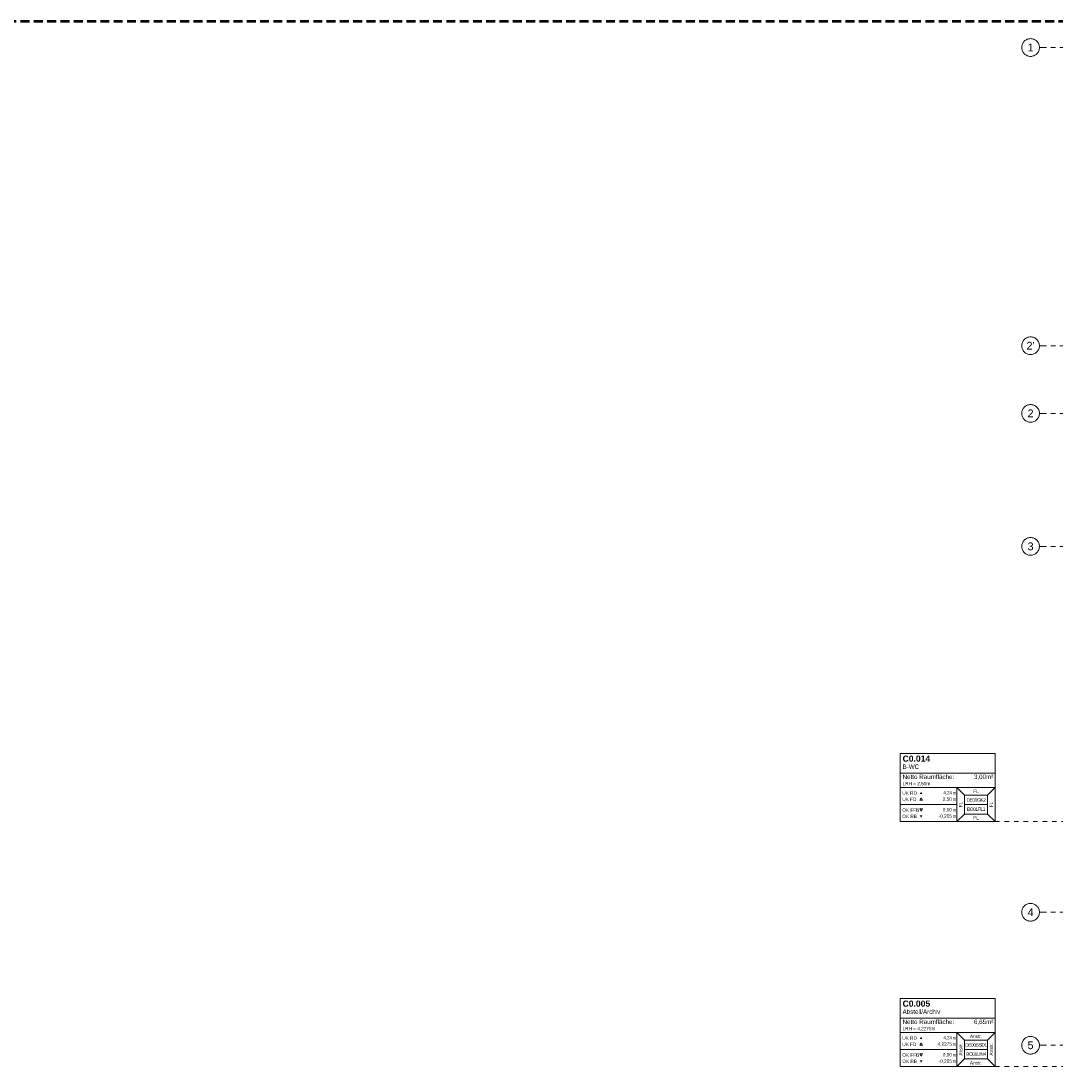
# Model space of a CAD drawing. Header units: metres. Extents: x -273 to 6, y -183 to 13.
# Tile 2 of 33: x -203 to -179, y -24 to 0. Entities that reach past the tile are written whole.
import ezdxf

# ---------------------------------------------------------------- set-up
doc = ezdxf.new("R2010")
doc.units = ezdxf.units.M
doc.header["$LTSCALE"] = 0.05
for name, pattern in [('KRA_ARC_3_GR_00_000_V_4-Grundriss EG$0$ISO-03 Gestrichelt mit A', [3.81, 1.524, -2.286]), ('Linienart-53', [5.291531, 3.175, -1.058062, 0.352704, -0.705764]), ('Linienart-Gestrichelt mit Abstand', [6, 4, -2])]:
    doc.linetypes.add(name, pattern=pattern)
for name, color, linetype, lineweight in [('70 -71 Achsen- 1 Gebäudeachsen', 7, 'Linienart-53', 18), ('70 -75 Raumstempel-2 Verweislinie', 7, 'KRA_ARC_3_GR_00_000_V_4-Grundriss EG$0$ISO-03 Gestrichelt mit A', 9), ('Keine', 7, 'Continuous', 9)]:
    doc.layers.add(name, color=color, linetype=linetype, lineweight=lineweight)
doc.layers.add('70 -72 Beschriftung- 1 Beschriftung allgemein', color=7, linetype='Continuous', lineweight=9, true_color=0xff6633)
doc.layers.add('70 -75 Raumstempel- 1 Raumstempel', color=1, linetype='Continuous', lineweight=50, true_color=0xff0000)
doc.styles.add('Arial', font='arial.ttf')
doc.styles.add('Arial (bold)', font='arialbd.ttf')

# ---------------------------------------------------------------- blocks, each defined once
blk = doc.blocks.new('_00-EG_Tragwerk (2D)')
at = {"layer": 'Keine', "linetype": 'Linienart-Gestrichelt mit Abstand', "lineweight": 50, "flags": 128}
blk.add_lwpolyline([(6.04, -134.709), (4.108, -139.373), (2.43, -143.27), (0.229, -148.189), (-1.944, -152.85), (-2.57, -154.16), (-4.367, -157.84, -0.121867), (-4.988, -158.573), (-24.208, -172.456, 0.234343), (-30.814, -181.881), (-30.814, -181.881, -0.138275), (-50.042, -181.321), (-50.042, -181.321), (-63.534, -176.937), (-98.528, -165.507), (-148.424, -149.297), (-209.682, -128.621), (-249.498, -116.741), (-271.856, -111.08), (-272.634, -110.302), (-272.634, -44.203), (-268.399, 0.151), (-267.466, 0.15), (-197.755, 0.15), (5.976, 0.15), (6.006, -63.16)], format="xyb", close=True, dxfattribs=at)
blk = doc.blocks.new('Gruppe-12324')
at = {"layer": '70 -75 Raumstempel- 1 Raumstempel', "color": 7, "linetype": 'Continuous', "lineweight": 9, "transparency": 33554687}
for p, q in [((-182.805, -16.364), (-182.805, -17.902)), ((-180.668, -16.364), (-182.805, -16.364)), ((-180.668, -17.902), (-180.668, -16.364)), ((-180.668, -16.811), (-182.805, -16.811)), ((-182.805, -17.133), (-181.527, -17.133)), ((-181.357, -17.304), (-181.527, -17.133)), ((-180.668, -17.133), (-181.527, -17.133)), ((-181.527, -17.133), (-181.527, -17.902)), ((-181.527, -17.133), (-180.668, -17.133)), ((-180.838, -17.304), (-180.668, -17.133)), ((-182.805, -17.518), (-181.527, -17.518)), ((-181.357, -17.732), (-181.357, -17.304)), ((-181.357, -17.304), (-180.838, -17.304)), ((-180.838, -17.518), (-181.357, -17.518)), ((-180.838, -17.732), (-180.838, -17.304)), ((-181.357, -17.732), (-181.527, -17.902)), ((-181.357, -17.732), (-180.838, -17.732)), ((-180.838, -17.732), (-180.668, -17.902)), ((-180.668, -17.902), (-182.805, -17.902))]:
    blk.add_line(p, q, dxfattribs=at)
for points in [[(-182.305, -17.283), (-182.336, -17.23), (-182.367, -17.283)], [(-182.305, -17.761), (-182.336, -17.815), (-182.367, -17.761)]]:
    blk.add_solid(points, dxfattribs=at)
at = {"layer": '70 -75 Raumstempel- 1 Raumstempel', "color": 7, "transparency": 33554687}
for s, insert, char_height, attachment_point, rotation, line_spacing_factor, style in [('C0.014', (-182.754, -16.484), 0.1384, 4, 0, 0.971658, 'Arial (bold)'), ('B-WC', (-182.754, -16.614), 0.1007, 1, 0, 0.970891, 'Arial'), ('Netto Raumfläche:', (-182.754, -16.842), 0.10069, 1, 0, 0.96878, 'Arial'), ('3,00m²', (-180.707, -16.842), 0.1007, 3, 0, 0.96878, 'Arial'), ('FL', (-181.097, -17.22), 0.0755, 5, 0, 0.973705, 'Arial'), ('FL', (-181.442, -17.518), 0.0755, 5, 90, 0.973705, 'Arial'), ('{\\T0.9;DE00GK2}', (-181.097, -17.415), 0.07552, 5, 0, 0.973705, 'Arial'), ('FL', (-180.753, -17.518), 0.0755, 5, 90, 0.973705, 'Arial'), ('{\\T0.9;BO01FL1}', (-181.097, -17.623), 0.07552, 5, 0, 0.973705, 'Arial'), ('FL', (-181.097, -17.818), 0.0755, 5, 0, 0.973705, 'Arial')]:
    blk.add_mtext(s, dxfattribs=dict(at, insert=insert, char_height=char_height, attachment_point=attachment_point, rotation=rotation, line_spacing_factor=line_spacing_factor, style=style))
at = {"layer": '70 -75 Raumstempel- 1 Raumstempel', "color": 7, "transparency": 33554687, "rotation": 0, "style": 'Arial'}
for s, insert, char_height, width, attachment_point, line_spacing_factor in [('LRH = 2,50m', (-182.754, -17.007), 0.07552, 2.04676, 1, 0.968077), ('{\\T0.93;4,24}', (-181.642, -17.258), 0.07552, 0.64058, 6, 0.973705), ('m', (-181.539, -17.258), 0.0755, 0.10542, 6, 0.973705), ('2,50', (-181.642, -17.401), 0.0755, 0.64058, 6, 0.973705), ('m', (-181.539, -17.401), 0.0755, 0.10542, 6, 0.973705), ('-0,205', (-181.642, -17.785), 0.0755, 0.64058, 6, 0.973705), ('0,00', (-181.642, -17.643), 0.0755, 0.64058, 6, 0.973705), ('m', (-181.539, -17.643), 0.0755, 0.10542, 6, 0.973705), ('m', (-181.539, -17.785), 0.0755, 0.10542, 6, 0.973705)]:
    blk.add_mtext(s, dxfattribs=dict(at, insert=insert, char_height=char_height, width=width, attachment_point=attachment_point, line_spacing_factor=line_spacing_factor))
at = {"color": 255, "linetype": 'Continuous', "lineweight": 9, "transparency": 33554687}
for points in [[(-182.301, -17.419), (-182.332, -17.366), (-182.363, -17.419)], [(-182.305, -17.618), (-182.336, -17.671), (-182.367, -17.618)]]:
    blk.add_wipeout(points, dxfattribs=at).dxf.layer = '70 -75 Raumstempel- 1 Raumstempel'
at = {"layer": '70 -75 Raumstempel- 1 Raumstempel', "color": 7, "linetype": 'Continuous', "lineweight": 9, "transparency": 33554687, "flags": 128}
for points in [[(-182.301, -17.419), (-182.332, -17.366), (-182.363, -17.419)], [(-182.305, -17.618), (-182.336, -17.671), (-182.367, -17.618)]]:
    blk.add_lwpolyline(points, close=True, dxfattribs=at)
at = {"layer": '70 -75 Raumstempel- 1 Raumstempel', "color": 7, "transparency": 33554687, "char_height": 0.0755, "attachment_point": 4, "rotation": 0, "line_spacing_factor": 0.973705, "style": 'Arial'}
for s, insert, width in [('UK RD', (-182.76, -17.258), 0.3787), ('UK FD', (-182.76, -17.401), 0.3787), ('OK FFB', (-182.76, -17.643), 0.40198), ('OK RB', (-182.76, -17.785), 0.40198)]:
    blk.add_mtext(s, dxfattribs=dict(at, insert=insert, width=width))
blk = doc.blocks.new('Gruppe-12325')
at = {"layer": '70 -75 Raumstempel- 1 Raumstempel', "color": 7, "transparency": 33554687}
blk.add_blockref('Gruppe-12324', (0, 0), dxfattribs=at)
blk = doc.blocks.new('Gruppe-12334')
at = {"layer": '70 -75 Raumstempel- 1 Raumstempel', "color": 7, "linetype": 'Continuous', "lineweight": 9, "transparency": 33554687}
for p, q in [((-182.805, -21.889), (-182.805, -23.427)), ((-180.668, -21.889), (-182.805, -21.889)), ((-180.668, -23.427), (-180.668, -21.889)), ((-180.668, -22.336), (-182.805, -22.336)), ((-182.805, -22.658), (-181.527, -22.658)), ((-181.357, -22.828), (-181.527, -22.658)), ((-180.668, -22.658), (-181.527, -22.658)), ((-181.527, -22.658), (-181.527, -23.427)), ((-181.527, -22.658), (-180.668, -22.658)), ((-180.838, -22.828), (-180.668, -22.658)), ((-181.357, -23.256), (-181.357, -22.828)), ((-181.357, -22.828), (-180.838, -22.828)), ((-180.838, -23.256), (-180.838, -22.828)), ((-182.805, -23.042), (-181.527, -23.042)), ((-180.838, -23.042), (-181.357, -23.042)), ((-180.668, -23.427), (-182.805, -23.427)), ((-181.357, -23.256), (-181.527, -23.427)), ((-181.357, -23.256), (-180.838, -23.256)), ((-180.838, -23.256), (-180.668, -23.427))]:
    blk.add_line(p, q, dxfattribs=at)
for points in [[(-182.305, -22.808), (-182.336, -22.754), (-182.367, -22.808)], [(-182.305, -23.286), (-182.336, -23.339), (-182.367, -23.286)]]:
    blk.add_solid(points, dxfattribs=at)
at = {"layer": '70 -75 Raumstempel- 1 Raumstempel', "color": 7, "transparency": 33554687}
for s, insert, char_height, attachment_point, rotation, line_spacing_factor, style in [('C0.005', (-182.754, -22.009), 0.1384, 4, 0, 0.971658, 'Arial (bold)'), ('Abstell/Archiv', (-182.754, -22.139), 0.10069, 1, 0, 0.970891, 'Arial'), ('Netto Raumfläche:', (-182.754, -22.367), 0.10069, 1, 0, 0.96878, 'Arial'), ('6,65m²', (-180.707, -22.367), 0.1007, 3, 0, 0.96878, 'Arial'), ('Anstr.', (-181.097, -22.745), 0.0755, 5, 0, 0.973705, 'Arial'), ('Anstr.', (-181.442, -23.042), 0.0755, 5, 90, 0.973705, 'Arial'), ('{\\T0.9;DE00BSD1}', (-181.097, -22.939), 0.07552, 5, 0, 0.973705, 'Arial'), ('Anstr.', (-180.753, -23.042), 0.0755, 5, 90, 0.973705, 'Arial'), ('{\\T0.9;BO01LIN4}', (-181.097, -23.147), 0.07552, 5, 0, 0.973705, 'Arial'), ('Anstr.', (-181.097, -23.343), 0.0755, 5, 0, 0.973705, 'Arial')]:
    blk.add_mtext(s, dxfattribs=dict(at, insert=insert, char_height=char_height, attachment_point=attachment_point, rotation=rotation, line_spacing_factor=line_spacing_factor, style=style))
at = {"layer": '70 -75 Raumstempel- 1 Raumstempel', "color": 7, "transparency": 33554687, "rotation": 0, "style": 'Arial'}
for s, insert, char_height, width, attachment_point, line_spacing_factor in [('LRH = 4,2275m', (-182.754, -22.532), 0.07552, 2.04676, 1, 0.968077), ('4,2275', (-181.642, -22.926), 0.0755, 0.64058, 6, 0.973705), ('{\\T0.93;4,24}', (-181.642, -22.783), 0.07552, 0.64058, 6, 0.973705), ('m', (-181.539, -22.783), 0.0755, 0.10542, 6, 0.973705), ('m', (-181.539, -22.926), 0.0755, 0.10542, 6, 0.973705), ('0,00', (-181.642, -23.167), 0.0755, 0.64058, 6, 0.973705), ('m', (-181.539, -23.167), 0.0755, 0.10542, 6, 0.973705), ('-0,205', (-181.642, -23.309), 0.0755, 0.64058, 6, 0.973705), ('m', (-181.539, -23.309), 0.0755, 0.10542, 6, 0.973705)]:
    blk.add_mtext(s, dxfattribs=dict(at, insert=insert, char_height=char_height, width=width, attachment_point=attachment_point, line_spacing_factor=line_spacing_factor))
at = {"color": 255, "linetype": 'Continuous', "lineweight": 9, "transparency": 33554687}
for points in [[(-182.301, -22.944), (-182.332, -22.891), (-182.363, -22.944)], [(-182.305, -23.142), (-182.336, -23.196), (-182.367, -23.142)]]:
    blk.add_wipeout(points, dxfattribs=at).dxf.layer = '70 -75 Raumstempel- 1 Raumstempel'
at = {"layer": '70 -75 Raumstempel- 1 Raumstempel', "color": 7, "linetype": 'Continuous', "lineweight": 9, "transparency": 33554687, "flags": 128}
for points in [[(-182.301, -22.944), (-182.332, -22.891), (-182.363, -22.944)], [(-182.305, -23.142), (-182.336, -23.196), (-182.367, -23.142)]]:
    blk.add_lwpolyline(points, close=True, dxfattribs=at)
at = {"layer": '70 -75 Raumstempel- 1 Raumstempel', "color": 7, "transparency": 33554687, "char_height": 0.0755, "attachment_point": 4, "rotation": 0, "line_spacing_factor": 0.973705, "style": 'Arial'}
for s, insert, width in [('UK RD', (-182.76, -22.783), 0.3787), ('UK FD', (-182.76, -22.926), 0.3787), ('OK FFB', (-182.76, -23.167), 0.40198), ('OK RB', (-182.76, -23.309), 0.40198)]:
    blk.add_mtext(s, dxfattribs=dict(at, insert=insert, width=width))
blk = doc.blocks.new('Gruppe-12335')
at = {"layer": '70 -75 Raumstempel- 1 Raumstempel', "color": 7, "transparency": 33554687}
blk.add_blockref('Gruppe-12334', (0, 0), dxfattribs=at)
blk = doc.blocks.new('Gruppe-12379')
at = {"layer": '70 -71 Achsen- 1 Gebäudeachsen', "transparency": 33554687}
blk.add_line((-179.668, -7.172), (3.826, -7.172), dxfattribs=at)
at = {"color": 255, "transparency": 33554687}
blk.add_wipeout([(-179.668, -7.172), (-179.669, -7.192), (-179.672, -7.211), (-179.677, -7.23), (-179.683, -7.249), (-179.692, -7.266), (-179.702, -7.283), (-179.713, -7.299), (-179.727, -7.313), (-179.741, -7.327), (-179.757, -7.338), (-179.774, -7.348), (-179.791, -7.357), (-179.81, -7.363), (-179.829, -7.368), (-179.848, -7.371), (-179.868, -7.372), (-179.888, -7.371), (-179.907, -7.368), (-179.926, -7.363), (-179.945, -7.357), (-179.962, -7.348), (-179.979, -7.338), (-179.995, -7.327), (-180.009, -7.313), (-180.023, -7.299), (-180.034, -7.283), (-180.044, -7.266), (-180.053, -7.249), (-180.059, -7.23), (-180.064, -7.211), (-180.067, -7.192), (-180.068, -7.172), (-180.067, -7.152), (-180.064, -7.133), (-180.059, -7.114), (-180.053, -7.096), (-180.044, -7.078), (-180.034, -7.061), (-180.023, -7.045), (-180.009, -7.031), (-179.995, -7.017), (-179.979, -7.006), (-179.962, -6.996), (-179.945, -6.987), (-179.926, -6.981), (-179.907, -6.976), (-179.888, -6.973), (-179.868, -6.972), (-179.848, -6.973), (-179.829, -6.976), (-179.81, -6.981), (-179.791, -6.987), (-179.774, -6.996), (-179.757, -7.006), (-179.741, -7.017), (-179.727, -7.031), (-179.713, -7.045), (-179.702, -7.061), (-179.692, -7.078), (-179.683, -7.096), (-179.677, -7.114), (-179.672, -7.133), (-179.669, -7.152)], dxfattribs=at).dxf.layer = 'Keine'
at = {"layer": 'Keine', "transparency": 33554687, "flags": 128}
blk.add_lwpolyline([(-179.668, -7.172), (-179.669, -7.192), (-179.672, -7.211), (-179.677, -7.23), (-179.683, -7.249), (-179.692, -7.266), (-179.702, -7.283), (-179.713, -7.299), (-179.727, -7.313), (-179.741, -7.327), (-179.757, -7.338), (-179.774, -7.348), (-179.791, -7.357), (-179.81, -7.363), (-179.829, -7.368), (-179.848, -7.371), (-179.868, -7.372), (-179.888, -7.371), (-179.907, -7.368), (-179.926, -7.363), (-179.945, -7.357), (-179.962, -7.348), (-179.979, -7.338), (-179.995, -7.327), (-180.009, -7.313), (-180.023, -7.299), (-180.034, -7.283), (-180.044, -7.266), (-180.053, -7.249), (-180.059, -7.23), (-180.064, -7.211), (-180.067, -7.192), (-180.068, -7.172), (-180.067, -7.152), (-180.064, -7.133), (-180.059, -7.114), (-180.053, -7.096), (-180.044, -7.078), (-180.034, -7.061), (-180.023, -7.045), (-180.009, -7.031), (-179.995, -7.017), (-179.979, -7.006), (-179.962, -6.996), (-179.945, -6.987), (-179.926, -6.981), (-179.907, -6.976), (-179.888, -6.973), (-179.868, -6.972), (-179.848, -6.973), (-179.829, -6.976), (-179.81, -6.981), (-179.791, -6.987), (-179.774, -6.996), (-179.757, -7.006), (-179.741, -7.017), (-179.727, -7.031), (-179.713, -7.045), (-179.702, -7.061), (-179.692, -7.078), (-179.683, -7.096), (-179.677, -7.114), (-179.672, -7.133), (-179.669, -7.152)], close=True, dxfattribs=at)
at = {"layer": 'Keine', "transparency": 33554687, "insert": (-179.868, -7.172), "char_height": 0.1762, "attachment_point": 5, "line_spacing_factor": 0.970891, "style": 'Arial'}
blk.add_mtext("2'", dxfattribs=at)
blk = doc.blocks.new('_EG_2D  (2D)')
at = {"layer": '70 -72 Beschriftung- 1 Beschriftung allgemein', "color": 7}
blk.add_blockref('Gruppe-12379', (0, 0), dxfattribs=at)
at = {"layer": '70 -75 Raumstempel- 1 Raumstempel', "transparency": 33554687}
for name in ['Gruppe-12325', 'Gruppe-12335']:
    blk.add_blockref(name, (0, 0), dxfattribs=at)
at = {"layer": '70 -75 Raumstempel-2 Verweislinie'}
for p, q in [((-180.66799996, -17.90204198), (-167.2791492, -17.90204198)), ((-180.66799996, -23.42678669), (-171.83190454, -23.42678669))]:
    blk.add_line(p, q, dxfattribs=at)
blk = doc.blocks.new('_Achsen (3D)')
at = {"layer": '70 -71 Achsen- 1 Gebäudeachsen', "transparency": 33554687}
for p, q in [((-179.668, -8.697), (3.826, -8.697)), ((-179.668, -11.697), (3.826, -11.697)), ((-179.668, -19.947), (3.826, -19.947)), ((-179.668, -22.947), (3.826, -22.947))]:
    blk.add_line(p, q, dxfattribs=at)
at = {"color": 255, "transparency": 33554687}
blk.add_wipeout([(-179.668, -0.447), (-179.669, -0.467), (-179.672, -0.486), (-179.677, -0.505), (-179.683, -0.524), (-179.692, -0.541), (-179.702, -0.558), (-179.713, -0.574), (-179.727, -0.588), (-179.741, -0.602), (-179.757, -0.613), (-179.774, -0.623), (-179.791, -0.632), (-179.81, -0.638), (-179.829, -0.643), (-179.848, -0.646), (-179.868, -0.647), (-179.888, -0.646), (-179.907, -0.643), (-179.926, -0.638), (-179.945, -0.632), (-179.962, -0.623), (-179.979, -0.613), (-179.995, -0.602), (-180.009, -0.588), (-180.023, -0.574), (-180.034, -0.558), (-180.044, -0.541), (-180.053, -0.524), (-180.059, -0.505), (-180.064, -0.486), (-180.067, -0.467), (-180.068, -0.447), (-180.067, -0.427), (-180.064, -0.408), (-180.059, -0.389), (-180.053, -0.371), (-180.044, -0.353), (-180.034, -0.336), (-180.023, -0.32), (-180.009, -0.306), (-179.995, -0.292), (-179.979, -0.281), (-179.962, -0.271), (-179.945, -0.262), (-179.926, -0.256), (-179.907, -0.251), (-179.888, -0.248), (-179.868, -0.247), (-179.848, -0.248), (-179.829, -0.251), (-179.81, -0.256), (-179.791, -0.262), (-179.774, -0.271), (-179.757, -0.281), (-179.741, -0.292), (-179.727, -0.306), (-179.713, -0.32), (-179.702, -0.336), (-179.692, -0.353), (-179.683, -0.371), (-179.677, -0.389), (-179.672, -0.408), (-179.669, -0.427)], dxfattribs=at).dxf.layer = 'Keine'
at = {"layer": '70 -71 Achsen- 1 Gebäudeachsen', "transparency": 33554687}
blk.add_line((-179.668, -0.447), (3.826, -0.447), dxfattribs=at)
at = {"layer": 'Keine', "transparency": 33554687, "flags": 128}
blk.add_lwpolyline([(-179.668, -0.447), (-179.669, -0.467), (-179.672, -0.486), (-179.677, -0.505), (-179.683, -0.524), (-179.692, -0.541), (-179.702, -0.558), (-179.713, -0.574), (-179.727, -0.588), (-179.741, -0.602), (-179.757, -0.613), (-179.774, -0.623), (-179.791, -0.632), (-179.81, -0.638), (-179.829, -0.643), (-179.848, -0.646), (-179.868, -0.647), (-179.888, -0.646), (-179.907, -0.643), (-179.926, -0.638), (-179.945, -0.632), (-179.962, -0.623), (-179.979, -0.613), (-179.995, -0.602), (-180.009, -0.588), (-180.023, -0.574), (-180.034, -0.558), (-180.044, -0.541), (-180.053, -0.524), (-180.059, -0.505), (-180.064, -0.486), (-180.067, -0.467), (-180.068, -0.447), (-180.067, -0.427), (-180.064, -0.408), (-180.059, -0.389), (-180.053, -0.371), (-180.044, -0.353), (-180.034, -0.336), (-180.023, -0.32), (-180.009, -0.306), (-179.995, -0.292), (-179.979, -0.281), (-179.962, -0.271), (-179.945, -0.262), (-179.926, -0.256), (-179.907, -0.251), (-179.888, -0.248), (-179.868, -0.247), (-179.848, -0.248), (-179.829, -0.251), (-179.81, -0.256), (-179.791, -0.262), (-179.774, -0.271), (-179.757, -0.281), (-179.741, -0.292), (-179.727, -0.306), (-179.713, -0.32), (-179.702, -0.336), (-179.692, -0.353), (-179.683, -0.371), (-179.677, -0.389), (-179.672, -0.408), (-179.669, -0.427)], close=True, dxfattribs=at)
at = {"layer": 'Keine', "transparency": 33554687, "insert": (-179.868, -0.447), "char_height": 0.176, "attachment_point": 5, "line_spacing_factor": 0.970891, "style": 'Arial'}
blk.add_mtext('1', dxfattribs=at)
at = {"color": 255, "transparency": 33554687}
for points in [[(-179.668, -8.697), (-179.669, -8.717), (-179.672, -8.736), (-179.677, -8.755), (-179.683, -8.774), (-179.692, -8.791), (-179.702, -8.808), (-179.713, -8.824), (-179.727, -8.838), (-179.741, -8.852), (-179.757, -8.863), (-179.774, -8.873), (-179.791, -8.882), (-179.81, -8.888), (-179.829, -8.893), (-179.848, -8.896), (-179.868, -8.897), (-179.888, -8.896), (-179.907, -8.893), (-179.926, -8.888), (-179.945, -8.882), (-179.962, -8.873), (-179.979, -8.863), (-179.995, -8.852), (-180.009, -8.838), (-180.023, -8.824), (-180.034, -8.808), (-180.044, -8.791), (-180.053, -8.774), (-180.059, -8.755), (-180.064, -8.736), (-180.067, -8.717), (-180.068, -8.697), (-180.067, -8.677), (-180.064, -8.658), (-180.059, -8.639), (-180.053, -8.621), (-180.044, -8.603), (-180.034, -8.586), (-180.023, -8.57), (-180.009, -8.556), (-179.995, -8.542), (-179.979, -8.531), (-179.962, -8.521), (-179.945, -8.512), (-179.926, -8.506), (-179.907, -8.501), (-179.888, -8.498), (-179.868, -8.497), (-179.848, -8.498), (-179.829, -8.501), (-179.81, -8.506), (-179.791, -8.512), (-179.774, -8.521), (-179.757, -8.531), (-179.741, -8.542), (-179.727, -8.556), (-179.713, -8.57), (-179.702, -8.586), (-179.692, -8.603), (-179.683, -8.621), (-179.677, -8.639), (-179.672, -8.658), (-179.669, -8.677)], [(-179.668, -11.697), (-179.669, -11.717), (-179.672, -11.736), (-179.677, -11.755), (-179.683, -11.774), (-179.692, -11.791), (-179.702, -11.808), (-179.713, -11.824), (-179.727, -11.838), (-179.741, -11.852), (-179.757, -11.863), (-179.774, -11.873), (-179.791, -11.882), (-179.81, -11.888), (-179.829, -11.893), (-179.848, -11.896), (-179.868, -11.897), (-179.888, -11.896), (-179.907, -11.893), (-179.926, -11.888), (-179.945, -11.882), (-179.962, -11.873), (-179.979, -11.863), (-179.995, -11.852), (-180.009, -11.838), (-180.023, -11.824), (-180.034, -11.808), (-180.044, -11.791), (-180.053, -11.774), (-180.059, -11.755), (-180.064, -11.736), (-180.067, -11.717), (-180.068, -11.697), (-180.067, -11.677), (-180.064, -11.658), (-180.059, -11.639), (-180.053, -11.621), (-180.044, -11.603), (-180.034, -11.586), (-180.023, -11.57), (-180.009, -11.556), (-179.995, -11.542), (-179.979, -11.531), (-179.962, -11.521), (-179.945, -11.512), (-179.926, -11.506), (-179.907, -11.501), (-179.888, -11.498), (-179.868, -11.497), (-179.848, -11.498), (-179.829, -11.501), (-179.81, -11.506), (-179.791, -11.512), (-179.774, -11.521), (-179.757, -11.531), (-179.741, -11.542), (-179.727, -11.556), (-179.713, -11.57), (-179.702, -11.586), (-179.692, -11.603), (-179.683, -11.621), (-179.677, -11.639), (-179.672, -11.658), (-179.669, -11.677)], [(-179.668, -19.947), (-179.669, -19.967), (-179.672, -19.986), (-179.677, -20.005), (-179.683, -20.024), (-179.692, -20.041), (-179.702, -20.058), (-179.713, -20.074), (-179.727, -20.088), (-179.741, -20.102), (-179.757, -20.113), (-179.774, -20.123), (-179.791, -20.132), (-179.81, -20.138), (-179.829, -20.143), (-179.848, -20.146), (-179.868, -20.147), (-179.888, -20.146), (-179.907, -20.143), (-179.926, -20.138), (-179.945, -20.132), (-179.962, -20.123), (-179.979, -20.113), (-179.995, -20.102), (-180.009, -20.088), (-180.023, -20.074), (-180.034, -20.058), (-180.044, -20.041), (-180.053, -20.024), (-180.059, -20.005), (-180.064, -19.986), (-180.067, -19.967), (-180.068, -19.947), (-180.067, -19.927), (-180.064, -19.908), (-180.059, -19.889), (-180.053, -19.871), (-180.044, -19.853), (-180.034, -19.836), (-180.023, -19.82), (-180.009, -19.806), (-179.995, -19.792), (-179.979, -19.781), (-179.962, -19.771), (-179.945, -19.762), (-179.926, -19.756), (-179.907, -19.751), (-179.888, -19.748), (-179.868, -19.747), (-179.848, -19.748), (-179.829, -19.751), (-179.81, -19.756), (-179.791, -19.762), (-179.774, -19.771), (-179.757, -19.781), (-179.741, -19.792), (-179.727, -19.806), (-179.713, -19.82), (-179.702, -19.836), (-179.692, -19.853), (-179.683, -19.871), (-179.677, -19.889), (-179.672, -19.908), (-179.669, -19.927)], [(-179.668, -22.947), (-179.669, -22.967), (-179.672, -22.986), (-179.677, -23.005), (-179.683, -23.024), (-179.692, -23.041), (-179.702, -23.058), (-179.713, -23.074), (-179.727, -23.088), (-179.741, -23.102), (-179.757, -23.113), (-179.774, -23.123), (-179.791, -23.132), (-179.81, -23.138), (-179.829, -23.143), (-179.848, -23.146), (-179.868, -23.147), (-179.888, -23.146), (-179.907, -23.143), (-179.926, -23.138), (-179.945, -23.132), (-179.962, -23.123), (-179.979, -23.113), (-179.995, -23.102), (-180.009, -23.088), (-180.023, -23.074), (-180.034, -23.058), (-180.044, -23.041), (-180.053, -23.024), (-180.059, -23.005), (-180.064, -22.986), (-180.067, -22.967), (-180.068, -22.947), (-180.067, -22.927), (-180.064, -22.908), (-180.059, -22.889), (-180.053, -22.871), (-180.044, -22.853), (-180.034, -22.836), (-180.023, -22.82), (-180.009, -22.806), (-179.995, -22.792), (-179.979, -22.781), (-179.962, -22.771), (-179.945, -22.762), (-179.926, -22.756), (-179.907, -22.751), (-179.888, -22.748), (-179.868, -22.747), (-179.848, -22.748), (-179.829, -22.751), (-179.81, -22.756), (-179.791, -22.762), (-179.774, -22.771), (-179.757, -22.781), (-179.741, -22.792), (-179.727, -22.806), (-179.713, -22.82), (-179.702, -22.836), (-179.692, -22.853), (-179.683, -22.871), (-179.677, -22.889), (-179.672, -22.908), (-179.669, -22.927)]]:
    blk.add_wipeout(points, dxfattribs=at).dxf.layer = 'Keine'
at = {"layer": 'Keine', "transparency": 33554687, "flags": 128}
for points in [[(-179.668, -8.697), (-179.669, -8.717), (-179.672, -8.736), (-179.677, -8.755), (-179.683, -8.774), (-179.692, -8.791), (-179.702, -8.808), (-179.713, -8.824), (-179.727, -8.838), (-179.741, -8.852), (-179.757, -8.863), (-179.774, -8.873), (-179.791, -8.882), (-179.81, -8.888), (-179.829, -8.893), (-179.848, -8.896), (-179.868, -8.897), (-179.888, -8.896), (-179.907, -8.893), (-179.926, -8.888), (-179.945, -8.882), (-179.962, -8.873), (-179.979, -8.863), (-179.995, -8.852), (-180.009, -8.838), (-180.023, -8.824), (-180.034, -8.808), (-180.044, -8.791), (-180.053, -8.774), (-180.059, -8.755), (-180.064, -8.736), (-180.067, -8.717), (-180.068, -8.697), (-180.067, -8.677), (-180.064, -8.658), (-180.059, -8.639), (-180.053, -8.621), (-180.044, -8.603), (-180.034, -8.586), (-180.023, -8.57), (-180.009, -8.556), (-179.995, -8.542), (-179.979, -8.531), (-179.962, -8.521), (-179.945, -8.512), (-179.926, -8.506), (-179.907, -8.501), (-179.888, -8.498), (-179.868, -8.497), (-179.848, -8.498), (-179.829, -8.501), (-179.81, -8.506), (-179.791, -8.512), (-179.774, -8.521), (-179.757, -8.531), (-179.741, -8.542), (-179.727, -8.556), (-179.713, -8.57), (-179.702, -8.586), (-179.692, -8.603), (-179.683, -8.621), (-179.677, -8.639), (-179.672, -8.658), (-179.669, -8.677)], [(-179.668, -11.697), (-179.669, -11.717), (-179.672, -11.736), (-179.677, -11.755), (-179.683, -11.774), (-179.692, -11.791), (-179.702, -11.808), (-179.713, -11.824), (-179.727, -11.838), (-179.741, -11.852), (-179.757, -11.863), (-179.774, -11.873), (-179.791, -11.882), (-179.81, -11.888), (-179.829, -11.893), (-179.848, -11.896), (-179.868, -11.897), (-179.888, -11.896), (-179.907, -11.893), (-179.926, -11.888), (-179.945, -11.882), (-179.962, -11.873), (-179.979, -11.863), (-179.995, -11.852), (-180.009, -11.838), (-180.023, -11.824), (-180.034, -11.808), (-180.044, -11.791), (-180.053, -11.774), (-180.059, -11.755), (-180.064, -11.736), (-180.067, -11.717), (-180.068, -11.697), (-180.067, -11.677), (-180.064, -11.658), (-180.059, -11.639), (-180.053, -11.621), (-180.044, -11.603), (-180.034, -11.586), (-180.023, -11.57), (-180.009, -11.556), (-179.995, -11.542), (-179.979, -11.531), (-179.962, -11.521), (-179.945, -11.512), (-179.926, -11.506), (-179.907, -11.501), (-179.888, -11.498), (-179.868, -11.497), (-179.848, -11.498), (-179.829, -11.501), (-179.81, -11.506), (-179.791, -11.512), (-179.774, -11.521), (-179.757, -11.531), (-179.741, -11.542), (-179.727, -11.556), (-179.713, -11.57), (-179.702, -11.586), (-179.692, -11.603), (-179.683, -11.621), (-179.677, -11.639), (-179.672, -11.658), (-179.669, -11.677)], [(-179.668, -19.947), (-179.669, -19.967), (-179.672, -19.986), (-179.677, -20.005), (-179.683, -20.024), (-179.692, -20.041), (-179.702, -20.058), (-179.713, -20.074), (-179.727, -20.088), (-179.741, -20.102), (-179.757, -20.113), (-179.774, -20.123), (-179.791, -20.132), (-179.81, -20.138), (-179.829, -20.143), (-179.848, -20.146), (-179.868, -20.147), (-179.888, -20.146), (-179.907, -20.143), (-179.926, -20.138), (-179.945, -20.132), (-179.962, -20.123), (-179.979, -20.113), (-179.995, -20.102), (-180.009, -20.088), (-180.023, -20.074), (-180.034, -20.058), (-180.044, -20.041), (-180.053, -20.024), (-180.059, -20.005), (-180.064, -19.986), (-180.067, -19.967), (-180.068, -19.947), (-180.067, -19.927), (-180.064, -19.908), (-180.059, -19.889), (-180.053, -19.871), (-180.044, -19.853), (-180.034, -19.836), (-180.023, -19.82), (-180.009, -19.806), (-179.995, -19.792), (-179.979, -19.781), (-179.962, -19.771), (-179.945, -19.762), (-179.926, -19.756), (-179.907, -19.751), (-179.888, -19.748), (-179.868, -19.747), (-179.848, -19.748), (-179.829, -19.751), (-179.81, -19.756), (-179.791, -19.762), (-179.774, -19.771), (-179.757, -19.781), (-179.741, -19.792), (-179.727, -19.806), (-179.713, -19.82), (-179.702, -19.836), (-179.692, -19.853), (-179.683, -19.871), (-179.677, -19.889), (-179.672, -19.908), (-179.669, -19.927)], [(-179.668, -22.947), (-179.669, -22.967), (-179.672, -22.986), (-179.677, -23.005), (-179.683, -23.024), (-179.692, -23.041), (-179.702, -23.058), (-179.713, -23.074), (-179.727, -23.088), (-179.741, -23.102), (-179.757, -23.113), (-179.774, -23.123), (-179.791, -23.132), (-179.81, -23.138), (-179.829, -23.143), (-179.848, -23.146), (-179.868, -23.147), (-179.888, -23.146), (-179.907, -23.143), (-179.926, -23.138), (-179.945, -23.132), (-179.962, -23.123), (-179.979, -23.113), (-179.995, -23.102), (-180.009, -23.088), (-180.023, -23.074), (-180.034, -23.058), (-180.044, -23.041), (-180.053, -23.024), (-180.059, -23.005), (-180.064, -22.986), (-180.067, -22.967), (-180.068, -22.947), (-180.067, -22.927), (-180.064, -22.908), (-180.059, -22.889), (-180.053, -22.871), (-180.044, -22.853), (-180.034, -22.836), (-180.023, -22.82), (-180.009, -22.806), (-179.995, -22.792), (-179.979, -22.781), (-179.962, -22.771), (-179.945, -22.762), (-179.926, -22.756), (-179.907, -22.751), (-179.888, -22.748), (-179.868, -22.747), (-179.848, -22.748), (-179.829, -22.751), (-179.81, -22.756), (-179.791, -22.762), (-179.774, -22.771), (-179.757, -22.781), (-179.741, -22.792), (-179.727, -22.806), (-179.713, -22.82), (-179.702, -22.836), (-179.692, -22.853), (-179.683, -22.871), (-179.677, -22.889), (-179.672, -22.908), (-179.669, -22.927)]]:
    blk.add_lwpolyline(points, close=True, dxfattribs=at)
at = {"layer": 'Keine', "transparency": 33554687, "char_height": 0.176, "attachment_point": 5, "line_spacing_factor": 0.970891, "style": 'Arial'}
for s, insert in [('2', (-179.868, -8.697)), ('3', (-179.868, -11.697)), ('4', (-179.868, -19.947)), ('5', (-179.868, -22.947))]:
    blk.add_mtext(s, dxfattribs=dict(at, insert=insert))

msp = doc.modelspace()

# ---------------------------------------------------------------- block references
at = {"layer": 'Keine', "color": 1}
msp.add_blockref('_00-EG_Tragwerk (2D)', (0, 0), dxfattribs=at)

# ---------------------------------------------------------------- next in the draw order: block references
msp.add_blockref('_EG_2D  (2D)', (0, 0), dxfattribs=at)

# ---------------------------------------------------------------- next in the draw order: block references
msp.add_blockref('_Achsen (3D)', (0, 0), dxfattribs=at)

doc.saveas('drawing.dxf')
